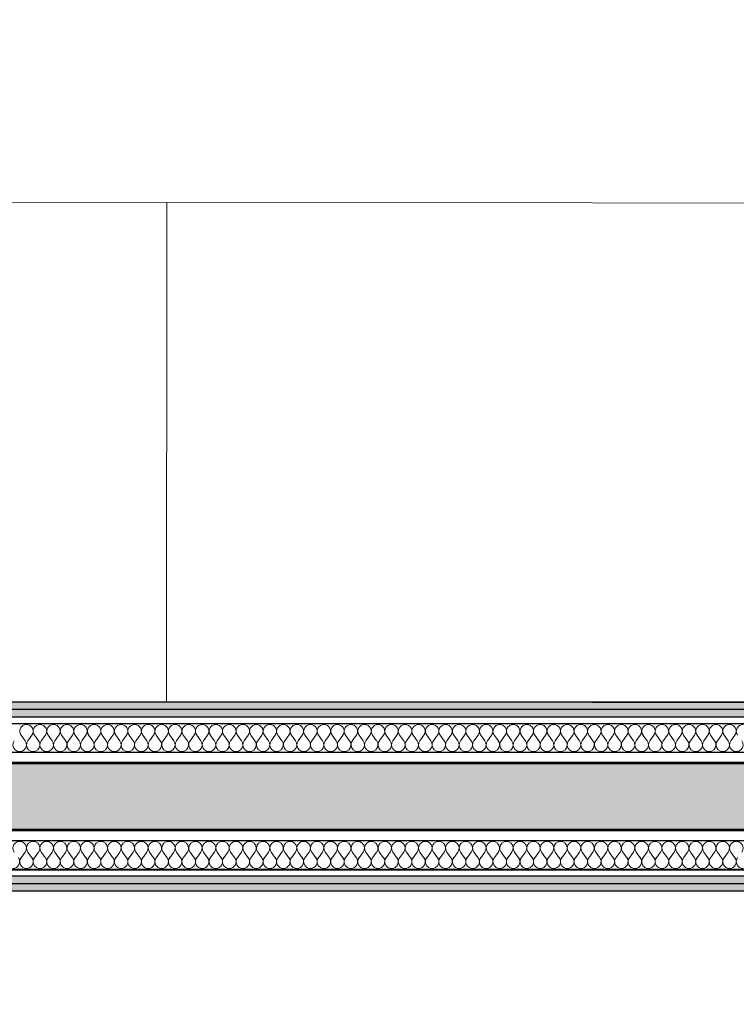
# Model space of a CAD drawing. Header units: millimetres. Extents: x -63554 to 200, y -19084 to 40052.
# Tile 57 of 120: x -32964 to -31702, y -6686 to -4952. Entities that reach past the tile are written whole.
import ezdxf

# ---------------------------------------------------------------- set-up
doc = ezdxf.new("R2010")
doc.units = ezdxf.units.MM
doc.header["$MEASUREMENT"] = 0
doc.linetypes.add('Dotted', pattern=[317.499995, 0, -317.499995])
for name, color, linetype in [('1232_Kandvad vaheseinad', 7, 'Continuous'), ('New_014_Ruumi netopind', 7, 'Continuous'), ('New_1311_Vaheseinad', 7, 'Continuous'), ('New_1321_Põranda kattetarindid', 7, 'Continuous'), ('New_SA-mööbel', 7, 'Continuous')]:
    doc.layers.add(name, color=color, linetype=linetype)
for name, color, linetype, lineweight in [('1232_Kandvad vaheseinad_Pen_No__101', 252, 'Continuous', 13), ('1232_Kandvad vaheseinad_Pen_No__41', 7, 'Continuous', 25), ('New_1311_Vaheseinad_Pen_No__101', 252, 'Continuous', 13), ('New_1311_Vaheseinad_Pen_No__41', 7, 'Continuous', 25), ('New_1321_Põranda kattetarindid_Pen_No__41', 7, 'Continuous', 25), ('New_SA-mööbel_Pen_No__101', 252, 'Continuous', 13)]:
    doc.layers.add(name, color=color, linetype=linetype, lineweight=lineweight)
pattern_1 = [(180, (0, 0), (0, 86.60254), [0, -50]), (180, (-25, -43.3), (0, 86.60254), [0, -50])]
pattern_2 = [(0, (0, 0), (0, 30), [])]
pattern_3 = [(0, (0, 0), (0, 86.60254), [0, -50]), (0, (25, 43.3), (0, 86.60254), [0, -50])]

# ---------------------------------------------------------------- blocks, each defined once
blk = doc.blocks.new('Slab_159_1', base_point=(-29375, -12510.1))
at = {"layer": 'New_1321_Põranda kattetarindid_Pen_No__41', "color": 7, "linetype": 'Dotted', "lineweight": 25, "flags": 128}
blk.add_lwpolyline([(-29375, -12510.1), (-17230, -12510.1), (-17230, -110), (-35355, -110), (-35355, -6260), (-29375, -6260)], close=True, dxfattribs=at)
blk = doc.blocks.new('Wall_19_1', base_point=(-35290, -6260))
at = {"layer": '1232_Kandvad vaheseinad_Pen_No__101', "linetype": 'Continuous', "lineweight": 0, "true_color": 0x4c4c4c}
blk.add_hatch(color=251, dxfattribs=at).paths.add_polyline_path([(-35290, -6380), (-29610, -6380), (-29610, -6260), (-35290, -6260)])
at = {"layer": '1232_Kandvad vaheseinad_Pen_No__41', "color": 7, "linetype": 'Continuous', "lineweight": 25, "flags": 128}
for points in [[(-29610, -6260), (-35290, -6260)], [(-35290, -6380), (-29610, -6380)]]:
    blk.add_lwpolyline(points, dxfattribs=at)
blk = doc.blocks.new('*X861')
at = {"layer": 'New_1311_Vaheseinad_Pen_No__101', "color": 252, "linetype": 'Continuous', "lineweight": 13}
for p, q in [((-32954.8, -6418.2), (-32961.9, -6427.8)), ((-32950, -6418.2), (-32942.9, -6427.8)), ((-32931, -6418.2), (-32938.1, -6427.8)), ((-32926.2, -6418.2), (-32919, -6427.8)), ((-32907.1, -6418.2), (-32914.3, -6427.8)), ((-32902.4, -6418.2), (-32895.2, -6427.8)), ((-32883.3, -6418.2), (-32890.5, -6427.8)), ((-32878.6, -6418.2), (-32871.4, -6427.8)), ((-32859.5, -6418.2), (-32866.7, -6427.8)), ((-32854.8, -6418.2), (-32847.6, -6427.8)), ((-32835.7, -6418.2), (-32842.9, -6427.8)), ((-32831, -6418.2), (-32823.8, -6427.8)), ((-32811.9, -6418.2), (-32819, -6427.8)), ((-32807.1, -6418.2), (-32800, -6427.8)), ((-32788.1, -6418.2), (-32795.2, -6427.8)), ((-32783.3, -6418.2), (-32776.2, -6427.8)), ((-32764.3, -6418.2), (-32771.4, -6427.8)), ((-32759.5, -6418.2), (-32752.4, -6427.8)), ((-32740.5, -6418.2), (-32747.6, -6427.8)), ((-32735.7, -6418.2), (-32728.6, -6427.8)), ((-32716.7, -6418.2), (-32723.8, -6427.8)), ((-32711.9, -6418.2), (-32704.8, -6427.8)), ((-32692.9, -6418.2), (-32700, -6427.8)), ((-32688.1, -6418.2), (-32681, -6427.8)), ((-32669, -6418.2), (-32676.2, -6427.8)), ((-32664.3, -6418.2), (-32657.1, -6427.8)), ((-32645.2, -6418.2), (-32652.4, -6427.8)), ((-32640.5, -6418.2), (-32633.3, -6427.8)), ((-32621.4, -6418.2), (-32628.6, -6427.8)), ((-32616.7, -6418.2), (-32609.5, -6427.8)), ((-32597.6, -6418.2), (-32604.8, -6427.8)), ((-32592.9, -6418.2), (-32585.7, -6427.8)), ((-32573.8, -6418.2), (-32581, -6427.8)), ((-32569, -6418.2), (-32561.9, -6427.8)), ((-32550, -6418.2), (-32557.1, -6427.8)), ((-32545.2, -6418.2), (-32538.1, -6427.8)), ((-32526.2, -6418.2), (-32533.3, -6427.8)), ((-32521.4, -6418.2), (-32514.3, -6427.8)), ((-32502.4, -6418.2), (-32509.5, -6427.8)), ((-32497.6, -6418.2), (-32490.5, -6427.8)), ((-32478.6, -6418.2), (-32485.7, -6427.8)), ((-32473.8, -6418.2), (-32466.7, -6427.8)), ((-32454.8, -6418.2), (-32461.9, -6427.8)), ((-32450, -6418.2), (-32442.9, -6427.8)), ((-32431, -6418.2), (-32438.1, -6427.8)), ((-32426.2, -6418.2), (-32419, -6427.8)), ((-32407.1, -6418.2), (-32414.3, -6427.8)), ((-32402.4, -6418.2), (-32395.2, -6427.8)), ((-32383.3, -6418.2), (-32390.5, -6427.8)), ((-32378.6, -6418.2), (-32371.4, -6427.8)), ((-32359.5, -6418.2), (-32366.7, -6427.8)), ((-32354.8, -6418.2), (-32347.6, -6427.8)), ((-32335.7, -6418.2), (-32342.9, -6427.8)), ((-32331, -6418.2), (-32323.8, -6427.8)), ((-32311.9, -6418.2), (-32319, -6427.8)), ((-32307.1, -6418.2), (-32300, -6427.8)), ((-32288.1, -6418.2), (-32295.2, -6427.8)), ((-32283.3, -6418.2), (-32276.2, -6427.8)), ((-32264.3, -6418.2), (-32271.4, -6427.8)), ((-32259.5, -6418.2), (-32252.4, -6427.8)), ((-32240.5, -6418.2), (-32247.6, -6427.8)), ((-32235.7, -6418.2), (-32228.6, -6427.8)), ((-32216.7, -6418.2), (-32223.8, -6427.8)), ((-32211.9, -6418.2), (-32204.8, -6427.8)), ((-32192.9, -6418.2), (-32200, -6427.8)), ((-32188.1, -6418.2), (-32181, -6427.8)), ((-32169, -6418.2), (-32176.2, -6427.8)), ((-32164.3, -6418.2), (-32157.1, -6427.8)), ((-32145.2, -6418.2), (-32152.4, -6427.8)), ((-32140.5, -6418.2), (-32133.3, -6427.8)), ((-32121.4, -6418.2), (-32128.6, -6427.8)), ((-32116.7, -6418.2), (-32109.5, -6427.8)), ((-32097.6, -6418.2), (-32104.8, -6427.8)), ((-32092.9, -6418.2), (-32085.7, -6427.8)), ((-32073.8, -6418.2), (-32081, -6427.8)), ((-32069, -6418.2), (-32061.9, -6427.8)), ((-32050, -6418.2), (-32057.1, -6427.8)), ((-32045.2, -6418.2), (-32038.1, -6427.8)), ((-32026.2, -6418.2), (-32033.3, -6427.8)), ((-32021.4, -6418.2), (-32014.3, -6427.8)), ((-32002.4, -6418.2), (-32009.5, -6427.8)), ((-31997.6, -6418.2), (-31990.5, -6427.8)), ((-31978.6, -6418.2), (-31985.7, -6427.8)), ((-31973.8, -6418.2), (-31966.7, -6427.8)), ((-31954.8, -6418.2), (-31961.9, -6427.8)), ((-31950, -6418.2), (-31942.9, -6427.8)), ((-31931, -6418.2), (-31938.1, -6427.8)), ((-31926.2, -6418.2), (-31919, -6427.8)), ((-31907.1, -6418.2), (-31914.3, -6427.8)), ((-31902.4, -6418.2), (-31895.2, -6427.8)), ((-31883.3, -6418.2), (-31890.5, -6427.8)), ((-31878.6, -6418.2), (-31871.4, -6427.8)), ((-31859.5, -6418.2), (-31866.7, -6427.8)), ((-31854.8, -6418.2), (-31847.6, -6427.8)), ((-31835.7, -6418.2), (-31842.9, -6427.8)), ((-31831, -6418.2), (-31823.8, -6427.8)), ((-31811.9, -6418.2), (-31819, -6427.8)), ((-31807.1, -6418.2), (-31800, -6427.8)), ((-31788.1, -6418.2), (-31795.2, -6427.8)), ((-31783.3, -6418.2), (-31776.2, -6427.8)), ((-31764.3, -6418.2), (-31771.4, -6427.8)), ((-31759.5, -6418.2), (-31752.4, -6427.8)), ((-31740.5, -6418.2), (-31747.6, -6427.8)), ((-31735.7, -6418.2), (-31728.6, -6427.8)), ((-31716.7, -6418.2), (-31723.8, -6427.8)), ((-31711.9, -6418.2), (-31704.8, -6427.8))]:
    blk.add_line(p, q, dxfattribs=at)
for centre, start, end in [((-32964.3, -6411.1), 323.1301, 216.8699), ((-32940.5, -6411.1), 323.1301, 216.8699), ((-32916.7, -6411.1), 323.1301, 216.8699), ((-32892.9, -6411.1), 323.1301, 216.8699), ((-32869, -6411.1), 323.1301, 216.8699), ((-32845.2, -6411.1), 323.1301, 216.8699), ((-32821.4, -6411.1), 323.1301, 216.8699), ((-32797.6, -6411.1), 323.1301, 216.8699), ((-32773.8, -6411.1), 323.1301, 216.8699), ((-32750, -6411.1), 323.1301, 216.8699), ((-32726.2, -6411.1), 323.1301, 216.8699), ((-32702.4, -6411.1), 323.1301, 216.8699), ((-32678.6, -6411.1), 323.1301, 216.8699), ((-32654.8, -6411.1), 323.1301, 216.8699), ((-32631, -6411.1), 323.1301, 216.8699), ((-32607.1, -6411.1), 323.1301, 216.8699), ((-32583.3, -6411.1), 323.1301, 216.8699), ((-32559.5, -6411.1), 323.1301, 216.8699), ((-32535.7, -6411.1), 323.1301, 216.8699), ((-32511.9, -6411.1), 323.1301, 216.8699), ((-32488.1, -6411.1), 323.1301, 216.8699), ((-32464.3, -6411.1), 323.1301, 216.8699), ((-32440.5, -6411.1), 323.1301, 216.8699), ((-32416.7, -6411.1), 323.1301, 216.8699), ((-32392.9, -6411.1), 323.1301, 216.8699), ((-32369, -6411.1), 323.1301, 216.8699), ((-32345.2, -6411.1), 323.1301, 216.8699), ((-32321.4, -6411.1), 323.1301, 216.8699), ((-32297.6, -6411.1), 323.1301, 216.8699), ((-32273.8, -6411.1), 323.1301, 216.8699), ((-32250, -6411.1), 323.1301, 216.8699), ((-32226.2, -6411.1), 323.1301, 216.8699), ((-32202.4, -6411.1), 323.1301, 216.8699), ((-32178.6, -6411.1), 323.1301, 216.8699), ((-32154.8, -6411.1), 323.1301, 216.8699), ((-32131, -6411.1), 323.1301, 216.8699), ((-32107.1, -6411.1), 323.1301, 216.8699), ((-32083.3, -6411.1), 323.1301, 216.8699), ((-32059.5, -6411.1), 323.1301, 216.8699), ((-32035.7, -6411.1), 323.1301, 216.8699), ((-32011.9, -6411.1), 323.1301, 216.8699), ((-31988.1, -6411.1), 323.1301, 216.8699), ((-31964.3, -6411.1), 323.1301, 216.8699), ((-31940.5, -6411.1), 323.1301, 216.8699), ((-31916.7, -6411.1), 323.1301, 216.8699), ((-31892.9, -6411.1), 323.1301, 216.8699), ((-31869, -6411.1), 323.1301, 216.8699), ((-31845.2, -6411.1), 323.1301, 216.8699), ((-31821.4, -6411.1), 323.1301, 216.8699), ((-31797.6, -6411.1), 323.1301, 216.8699), ((-31773.8, -6411.1), 323.1301, 216.8699), ((-31750, -6411.1), 323.1301, 216.8699), ((-31726.2, -6411.1), 323.1301, 216.8699), ((-31702.4, -6411.1), 323.1301, 216.8699), ((-32976.2, -6434.9), 270, 36.8699), ((-32952.4, -6434.9), 143.1301, 270), ((-32952.4, -6434.9), 270, 36.8699), ((-32928.6, -6434.9), 143.1301, 270), ((-32928.6, -6434.9), 270, 36.8699), ((-32904.8, -6434.9), 143.1301, 270), ((-32904.8, -6434.9), 270, 36.8699), ((-32881, -6434.9), 143.1301, 270), ((-32881, -6434.9), 270, 36.8699), ((-32857.1, -6434.9), 143.1301, 270), ((-32857.1, -6434.9), 270, 36.8699), ((-32833.3, -6434.9), 143.1301, 270), ((-32833.3, -6434.9), 270, 36.8699), ((-32809.5, -6434.9), 143.1301, 270), ((-32809.5, -6434.9), 270, 36.8699), ((-32785.7, -6434.9), 143.1301, 270), ((-32785.7, -6434.9), 270, 36.8699), ((-32761.9, -6434.9), 143.1301, 270), ((-32761.9, -6434.9), 270, 36.8699), ((-32738.1, -6434.9), 143.1301, 270), ((-32738.1, -6434.9), 270, 36.8699), ((-32714.3, -6434.9), 143.1301, 270), ((-32714.3, -6434.9), 270, 36.8699), ((-32690.5, -6434.9), 143.1301, 270), ((-32690.5, -6434.9), 270, 36.8699), ((-32666.7, -6434.9), 143.1301, 270), ((-32666.7, -6434.9), 270, 36.8699), ((-32642.9, -6434.9), 143.1301, 270), ((-32642.9, -6434.9), 270, 36.8699), ((-32619, -6434.9), 143.1301, 270), ((-32619, -6434.9), 270, 36.8699), ((-32595.2, -6434.9), 143.1301, 270), ((-32595.2, -6434.9), 270, 36.8699), ((-32571.4, -6434.9), 143.1301, 270), ((-32571.4, -6434.9), 270, 36.8699), ((-32547.6, -6434.9), 143.1301, 270), ((-32547.6, -6434.9), 270, 36.8699), ((-32523.8, -6434.9), 143.1301, 270), ((-32523.8, -6434.9), 270, 36.8699), ((-32500, -6434.9), 143.1301, 270), ((-32500, -6434.9), 270, 36.8699), ((-32476.2, -6434.9), 143.1301, 270), ((-32476.2, -6434.9), 270, 36.8699), ((-32452.4, -6434.9), 143.1301, 270), ((-32452.4, -6434.9), 270, 36.8699), ((-32428.6, -6434.9), 143.1301, 270), ((-32428.6, -6434.9), 270, 36.8699), ((-32404.8, -6434.9), 143.1301, 270), ((-32404.8, -6434.9), 270, 36.8699), ((-32381, -6434.9), 143.1301, 270), ((-32381, -6434.9), 270, 36.8699), ((-32357.1, -6434.9), 143.1301, 270), ((-32357.1, -6434.9), 270, 36.8699), ((-32333.3, -6434.9), 143.1301, 270), ((-32333.3, -6434.9), 270, 36.8699), ((-32309.5, -6434.9), 143.1301, 270), ((-32309.5, -6434.9), 270, 36.8699), ((-32285.7, -6434.9), 143.1301, 270), ((-32285.7, -6434.9), 270, 36.8699), ((-32261.9, -6434.9), 143.1301, 270), ((-32261.9, -6434.9), 270, 36.8699), ((-32238.1, -6434.9), 143.1301, 270), ((-32238.1, -6434.9), 270, 36.8699), ((-32214.3, -6434.9), 143.1301, 270), ((-32214.3, -6434.9), 270, 36.8699), ((-32190.5, -6434.9), 143.1301, 270), ((-32190.5, -6434.9), 270, 36.8699), ((-32166.7, -6434.9), 143.1301, 270), ((-32166.7, -6434.9), 270, 36.8699), ((-32142.9, -6434.9), 143.1301, 270), ((-32142.9, -6434.9), 270, 36.8699), ((-32119, -6434.9), 143.1301, 270), ((-32119, -6434.9), 270, 36.8699), ((-32095.2, -6434.9), 143.1301, 270), ((-32095.2, -6434.9), 270, 36.8699), ((-32071.4, -6434.9), 143.1301, 270), ((-32071.4, -6434.9), 270, 36.8699), ((-32047.6, -6434.9), 143.1301, 270), ((-32047.6, -6434.9), 270, 36.8699), ((-32023.8, -6434.9), 143.1301, 270), ((-32023.8, -6434.9), 270, 36.8699), ((-32000, -6434.9), 143.1301, 270), ((-32000, -6434.9), 270, 36.8699), ((-31976.2, -6434.9), 143.1301, 270), ((-31976.2, -6434.9), 270, 36.8699), ((-31952.4, -6434.9), 143.1301, 270), ((-31952.4, -6434.9), 270, 36.8699), ((-31928.6, -6434.9), 143.1301, 270), ((-31928.6, -6434.9), 270, 36.8699), ((-31904.8, -6434.9), 143.1301, 270), ((-31904.8, -6434.9), 270, 36.8699), ((-31881, -6434.9), 143.1301, 270), ((-31881, -6434.9), 270, 36.8699), ((-31857.1, -6434.9), 143.1301, 270), ((-31857.1, -6434.9), 270, 36.8699), ((-31833.3, -6434.9), 143.1301, 270), ((-31833.3, -6434.9), 270, 36.8699), ((-31809.5, -6434.9), 143.1301, 270), ((-31809.5, -6434.9), 270, 36.8699), ((-31785.7, -6434.9), 143.1301, 270), ((-31785.7, -6434.9), 270, 36.8699), ((-31761.9, -6434.9), 143.1301, 270), ((-31761.9, -6434.9), 270, 36.8699), ((-31738.1, -6434.9), 143.1301, 270), ((-31738.1, -6434.9), 270, 36.8699), ((-31714.3, -6434.9), 143.1301, 270), ((-31714.3, -6434.9), 270, 36.8699), ((-31690.5, -6434.9), 143.1301, 270)]:
    blk.add_arc(centre, 11.9, start, end, dxfattribs=at)
blk = doc.blocks.new('Wall_89_1', base_point=(-35290, -6486))
at = {"layer": 'New_1311_Vaheseinad_Pen_No__101', "linetype": 'Continuous', "lineweight": 13}
h = blk.add_hatch(dxfattribs=at)
h.set_pattern_fill('PLYWOOD_0001', color=252, style=0, pattern_type=2)
h.set_pattern_definition(pattern_2)
h.paths.add_polyline_path([(-35290, -6460), (-29610, -6460), (-29610, -6448), (-35290, -6448)])
h = blk.add_hatch(dxfattribs=at)
h.set_pattern_fill('PLASTER_0001', color=252, style=0, pattern_type=2)
h.set_pattern_definition(pattern_1)
h.paths.add_polyline_path([(-35290, -6473), (-29610, -6473), (-29610, -6460), (-35290, -6460)])
h = blk.add_hatch(dxfattribs=at)
h.set_pattern_fill('PLASTER_0001', color=252, style=0, pattern_type=2)
h.set_pattern_definition(pattern_1)
h.paths.add_polyline_path([(-35290, -6486), (-29545, -6486), (-29545, -6480), (-29610, -6480), (-29610, -6473), (-35290, -6473)])
at = {"layer": 'New_1311_Vaheseinad_Pen_No__41', "color": 7, "linetype": 'Continuous', "lineweight": 25}
for p, q in [((-29610, -6398), (-35290, -6398)), ((-35290, -6448), (-29610, -6448)), ((-35290, -6460), (-29610, -6460)), ((-35290, -6473), (-29610, -6473))]:
    blk.add_line(p, q, dxfattribs=at)
at = {"layer": 'New_1311_Vaheseinad_Pen_No__41', "color": 7, "linetype": 'Continuous', "lineweight": 25, "flags": 128}
for points in [[(-29610, -6378), (-35290, -6378)], [(-35290, -6486), (-29545, -6486)]]:
    blk.add_lwpolyline(points, dxfattribs=at)
at = {"layer": 'New_1311_Vaheseinad', "color": 7, "lineweight": 25}
blk.add_blockref('*X861', (0, 0), dxfattribs=at)
blk = doc.blocks.new('*X863')
at = {"layer": 'New_1311_Vaheseinad_Pen_No__101', "color": 252, "linetype": 'Continuous', "lineweight": 13}
for p, q in [((-32954.8, -6221.8), (-32961.9, -6212.2)), ((-32950, -6221.8), (-32942.9, -6212.2)), ((-32931, -6221.8), (-32938.1, -6212.2)), ((-32926.2, -6221.8), (-32919, -6212.2)), ((-32907.1, -6221.8), (-32914.3, -6212.2)), ((-32902.4, -6221.8), (-32895.2, -6212.2)), ((-32883.3, -6221.8), (-32890.5, -6212.2)), ((-32878.6, -6221.8), (-32871.4, -6212.2)), ((-32859.5, -6221.8), (-32866.7, -6212.2)), ((-32854.8, -6221.8), (-32847.6, -6212.2)), ((-32835.7, -6221.8), (-32842.9, -6212.2)), ((-32831, -6221.8), (-32823.8, -6212.2)), ((-32811.9, -6221.8), (-32819, -6212.2)), ((-32807.1, -6221.8), (-32800, -6212.2)), ((-32788.1, -6221.8), (-32795.2, -6212.2)), ((-32783.3, -6221.8), (-32776.2, -6212.2)), ((-32764.3, -6221.8), (-32771.4, -6212.2)), ((-32759.5, -6221.8), (-32752.4, -6212.2)), ((-32740.5, -6221.8), (-32747.6, -6212.2)), ((-32735.7, -6221.8), (-32728.6, -6212.2)), ((-32716.7, -6221.8), (-32723.8, -6212.2)), ((-32711.9, -6221.8), (-32704.8, -6212.2)), ((-32692.9, -6221.8), (-32700, -6212.2)), ((-32688.1, -6221.8), (-32681, -6212.2)), ((-32669, -6221.8), (-32676.2, -6212.2)), ((-32664.3, -6221.8), (-32657.1, -6212.2)), ((-32645.2, -6221.8), (-32652.4, -6212.2)), ((-32640.5, -6221.8), (-32633.3, -6212.2)), ((-32621.4, -6221.8), (-32628.6, -6212.2)), ((-32616.7, -6221.8), (-32609.5, -6212.2)), ((-32597.6, -6221.8), (-32604.8, -6212.2)), ((-32592.9, -6221.8), (-32585.7, -6212.2)), ((-32573.8, -6221.8), (-32581, -6212.2)), ((-32569, -6221.8), (-32561.9, -6212.2)), ((-32550, -6221.8), (-32557.1, -6212.2)), ((-32545.2, -6221.8), (-32538.1, -6212.2)), ((-32526.2, -6221.8), (-32533.3, -6212.2)), ((-32521.4, -6221.8), (-32514.3, -6212.2)), ((-32502.4, -6221.8), (-32509.5, -6212.2)), ((-32497.6, -6221.8), (-32490.5, -6212.2)), ((-32478.6, -6221.8), (-32485.7, -6212.2)), ((-32473.8, -6221.8), (-32466.7, -6212.2)), ((-32454.8, -6221.8), (-32461.9, -6212.2)), ((-32450, -6221.8), (-32442.9, -6212.2)), ((-32431, -6221.8), (-32438.1, -6212.2)), ((-32426.2, -6221.8), (-32419, -6212.2)), ((-32407.1, -6221.8), (-32414.3, -6212.2)), ((-32402.4, -6221.8), (-32395.2, -6212.2)), ((-32383.3, -6221.8), (-32390.5, -6212.2)), ((-32378.6, -6221.8), (-32371.4, -6212.2)), ((-32359.5, -6221.8), (-32366.7, -6212.2)), ((-32354.8, -6221.8), (-32347.6, -6212.2)), ((-32335.7, -6221.8), (-32342.9, -6212.2)), ((-32331, -6221.8), (-32323.8, -6212.2)), ((-32311.9, -6221.8), (-32319, -6212.2)), ((-32307.1, -6221.8), (-32300, -6212.2)), ((-32288.1, -6221.8), (-32295.2, -6212.2)), ((-32283.3, -6221.8), (-32276.2, -6212.2)), ((-32264.3, -6221.8), (-32271.4, -6212.2)), ((-32259.5, -6221.8), (-32252.4, -6212.2)), ((-32240.5, -6221.8), (-32247.6, -6212.2)), ((-32235.7, -6221.8), (-32228.6, -6212.2)), ((-32216.7, -6221.8), (-32223.8, -6212.2)), ((-32211.9, -6221.8), (-32204.8, -6212.2)), ((-32192.9, -6221.8), (-32200, -6212.2)), ((-32188.1, -6221.8), (-32181, -6212.2)), ((-32169, -6221.8), (-32176.2, -6212.2)), ((-32164.3, -6221.8), (-32157.1, -6212.2)), ((-32145.2, -6221.8), (-32152.4, -6212.2)), ((-32140.5, -6221.8), (-32133.3, -6212.2)), ((-32121.4, -6221.8), (-32128.6, -6212.2)), ((-32116.7, -6221.8), (-32109.5, -6212.2)), ((-32097.6, -6221.8), (-32104.8, -6212.2)), ((-32092.9, -6221.8), (-32085.7, -6212.2)), ((-32073.8, -6221.8), (-32081, -6212.2)), ((-32069, -6221.8), (-32061.9, -6212.2)), ((-32050, -6221.8), (-32057.1, -6212.2)), ((-32045.2, -6221.8), (-32038.1, -6212.2)), ((-32026.2, -6221.8), (-32033.3, -6212.2)), ((-32021.4, -6221.8), (-32014.3, -6212.2)), ((-32002.4, -6221.8), (-32009.5, -6212.2)), ((-31997.6, -6221.8), (-31990.5, -6212.2)), ((-31978.6, -6221.8), (-31985.7, -6212.2)), ((-31973.8, -6221.8), (-31966.7, -6212.2)), ((-31954.8, -6221.8), (-31961.9, -6212.2)), ((-31950, -6221.8), (-31942.9, -6212.2)), ((-31931, -6221.8), (-31938.1, -6212.2)), ((-31926.2, -6221.8), (-31919, -6212.2)), ((-31907.1, -6221.8), (-31914.3, -6212.2)), ((-31902.4, -6221.8), (-31895.2, -6212.2)), ((-31883.3, -6221.8), (-31890.5, -6212.2)), ((-31878.6, -6221.8), (-31871.4, -6212.2)), ((-31859.5, -6221.8), (-31866.7, -6212.2)), ((-31854.8, -6221.8), (-31847.6, -6212.2)), ((-31835.7, -6221.8), (-31842.9, -6212.2)), ((-31831, -6221.8), (-31823.8, -6212.2)), ((-31811.9, -6221.8), (-31819, -6212.2)), ((-31807.1, -6221.8), (-31800, -6212.2)), ((-31788.1, -6221.8), (-31795.2, -6212.2)), ((-31783.3, -6221.8), (-31776.2, -6212.2)), ((-31764.3, -6221.8), (-31771.4, -6212.2)), ((-31759.5, -6221.8), (-31752.4, -6212.2)), ((-31740.5, -6221.8), (-31747.6, -6212.2)), ((-31735.7, -6221.8), (-31728.6, -6212.2)), ((-31716.7, -6221.8), (-31723.8, -6212.2)), ((-31711.9, -6221.8), (-31704.8, -6212.2))]:
    blk.add_line(p, q, dxfattribs=at)
for centre, start, end in [((-32952.4, -6205.1), 90, 216.8699), ((-32952.4, -6205.1), 323.1301, 90), ((-32928.6, -6205.1), 90, 216.8699), ((-32928.6, -6205.1), 323.1301, 90), ((-32904.8, -6205.1), 90, 216.8699), ((-32904.8, -6205.1), 323.1301, 90), ((-32881, -6205.1), 90, 216.8699), ((-32881, -6205.1), 323.1301, 90), ((-32857.1, -6205.1), 90, 216.8699), ((-32857.1, -6205.1), 323.1301, 90), ((-32833.3, -6205.1), 90, 216.8699), ((-32833.3, -6205.1), 323.1301, 90), ((-32809.5, -6205.1), 90, 216.8699), ((-32809.5, -6205.1), 323.1301, 90), ((-32785.7, -6205.1), 90, 216.8699), ((-32785.7, -6205.1), 323.1301, 90), ((-32761.9, -6205.1), 90, 216.8699), ((-32761.9, -6205.1), 323.1301, 90), ((-32738.1, -6205.1), 90, 216.8699), ((-32738.1, -6205.1), 323.1301, 90), ((-32714.3, -6205.1), 90, 216.8699), ((-32714.3, -6205.1), 323.1301, 90), ((-32690.5, -6205.1), 90, 216.8699), ((-32690.5, -6205.1), 323.1301, 90), ((-32666.7, -6205.1), 90, 216.8699), ((-32666.7, -6205.1), 323.1301, 90), ((-32642.9, -6205.1), 90, 216.8699), ((-32642.9, -6205.1), 323.1301, 90), ((-32619, -6205.1), 90, 216.8699), ((-32619, -6205.1), 323.1301, 90), ((-32595.2, -6205.1), 90, 216.8699), ((-32595.2, -6205.1), 323.1301, 90), ((-32571.4, -6205.1), 90, 216.8699), ((-32571.4, -6205.1), 323.1301, 90), ((-32547.6, -6205.1), 90, 216.8699), ((-32547.6, -6205.1), 323.1301, 90), ((-32523.8, -6205.1), 90, 216.8699), ((-32523.8, -6205.1), 323.1301, 90), ((-32500, -6205.1), 90, 216.8699), ((-32500, -6205.1), 323.1301, 90), ((-32476.2, -6205.1), 90, 216.8699), ((-32476.2, -6205.1), 323.1301, 90), ((-32452.4, -6205.1), 90, 216.8699), ((-32452.4, -6205.1), 323.1301, 90), ((-32428.6, -6205.1), 90, 216.8699), ((-32428.6, -6205.1), 323.1301, 90), ((-32404.8, -6205.1), 90, 216.8699), ((-32404.8, -6205.1), 323.1301, 90), ((-32381, -6205.1), 90, 216.8699), ((-32381, -6205.1), 323.1301, 90), ((-32357.1, -6205.1), 90, 216.8699), ((-32357.1, -6205.1), 323.1301, 90), ((-32333.3, -6205.1), 90, 216.8699), ((-32333.3, -6205.1), 323.1301, 90), ((-32309.5, -6205.1), 90, 216.8699), ((-32309.5, -6205.1), 323.1301, 90), ((-32285.7, -6205.1), 90, 216.8699), ((-32285.7, -6205.1), 323.1301, 90), ((-32261.9, -6205.1), 90, 216.8699), ((-32261.9, -6205.1), 323.1301, 90), ((-32238.1, -6205.1), 90, 216.8699), ((-32238.1, -6205.1), 323.1301, 90), ((-32214.3, -6205.1), 90, 216.8699), ((-32214.3, -6205.1), 323.1301, 90), ((-32190.5, -6205.1), 90, 216.8699), ((-32190.5, -6205.1), 323.1301, 90), ((-32166.7, -6205.1), 90, 216.8699), ((-32166.7, -6205.1), 323.1301, 90), ((-32142.9, -6205.1), 90, 216.8699), ((-32142.9, -6205.1), 323.1301, 90), ((-32119, -6205.1), 90, 216.8699), ((-32119, -6205.1), 323.1301, 90), ((-32095.2, -6205.1), 90, 216.8699), ((-32095.2, -6205.1), 323.1301, 90), ((-32071.4, -6205.1), 90, 216.8699), ((-32071.4, -6205.1), 323.1301, 90), ((-32047.6, -6205.1), 90, 216.8699), ((-32047.6, -6205.1), 323.1301, 90), ((-32023.8, -6205.1), 90, 216.8699), ((-32023.8, -6205.1), 323.1301, 90), ((-32000, -6205.1), 90, 216.8699), ((-32000, -6205.1), 323.1301, 90), ((-31976.2, -6205.1), 90, 216.8699), ((-31976.2, -6205.1), 323.1301, 90), ((-31952.4, -6205.1), 90, 216.8699), ((-31952.4, -6205.1), 323.1301, 90), ((-31928.6, -6205.1), 90, 216.8699), ((-31928.6, -6205.1), 323.1301, 90), ((-31904.8, -6205.1), 90, 216.8699), ((-31904.8, -6205.1), 323.1301, 90), ((-31881, -6205.1), 90, 216.8699), ((-31881, -6205.1), 323.1301, 90), ((-31857.1, -6205.1), 90, 216.8699), ((-31857.1, -6205.1), 323.1301, 90), ((-31833.3, -6205.1), 90, 216.8699), ((-31833.3, -6205.1), 323.1301, 90), ((-31809.5, -6205.1), 90, 216.8699), ((-31809.5, -6205.1), 323.1301, 90), ((-31785.7, -6205.1), 90, 216.8699), ((-31785.7, -6205.1), 323.1301, 90), ((-31761.9, -6205.1), 90, 216.8699), ((-31761.9, -6205.1), 323.1301, 90), ((-31738.1, -6205.1), 90, 216.8699), ((-31738.1, -6205.1), 323.1301, 90), ((-31714.3, -6205.1), 90, 216.8699), ((-31714.3, -6205.1), 323.1301, 90), ((-31690.5, -6205.1), 90, 216.8699), ((-32964.3, -6228.9), 143.1301, 36.8699), ((-32940.5, -6228.9), 143.1301, 36.8699), ((-32916.7, -6228.9), 143.1301, 36.8699), ((-32892.9, -6228.9), 143.1301, 36.8699), ((-32869, -6228.9), 143.1301, 36.8699), ((-32845.2, -6228.9), 143.1301, 36.8699), ((-32821.4, -6228.9), 143.1301, 36.8699), ((-32797.6, -6228.9), 143.1301, 36.8699), ((-32773.8, -6228.9), 143.1301, 36.8699), ((-32750, -6228.9), 143.1301, 36.8699), ((-32726.2, -6228.9), 143.1301, 36.8699), ((-32702.4, -6228.9), 143.1301, 36.8699), ((-32678.6, -6228.9), 143.1301, 36.8699), ((-32654.8, -6228.9), 143.1301, 36.8699), ((-32631, -6228.9), 143.1301, 36.8699), ((-32607.1, -6228.9), 143.1301, 36.8699), ((-32583.3, -6228.9), 143.1301, 36.8699), ((-32559.5, -6228.9), 143.1301, 36.8699), ((-32535.7, -6228.9), 143.1301, 36.8699), ((-32511.9, -6228.9), 143.1301, 36.8699), ((-32488.1, -6228.9), 143.1301, 36.8699), ((-32464.3, -6228.9), 143.1301, 36.8699), ((-32440.5, -6228.9), 143.1301, 36.8699), ((-32416.7, -6228.9), 143.1301, 36.8699), ((-32392.9, -6228.9), 143.1301, 36.8699), ((-32369, -6228.9), 143.1301, 36.8699), ((-32345.2, -6228.9), 143.1301, 36.8699), ((-32321.4, -6228.9), 143.1301, 36.8699), ((-32297.6, -6228.9), 143.1301, 36.8699), ((-32273.8, -6228.9), 143.1301, 36.8699), ((-32250, -6228.9), 143.1301, 36.8699), ((-32226.2, -6228.9), 143.1301, 36.8699), ((-32202.4, -6228.9), 143.1301, 36.8699), ((-32178.6, -6228.9), 143.1301, 36.8699), ((-32154.8, -6228.9), 143.1301, 36.8699), ((-32131, -6228.9), 143.1301, 36.8699), ((-32107.1, -6228.9), 143.1301, 36.8699), ((-32083.3, -6228.9), 143.1301, 36.8699), ((-32059.5, -6228.9), 143.1301, 36.8699), ((-32035.7, -6228.9), 143.1301, 36.8699), ((-32011.9, -6228.9), 143.1301, 36.8699), ((-31988.1, -6228.9), 143.1301, 36.8699), ((-31964.3, -6228.9), 143.1301, 36.8699), ((-31940.5, -6228.9), 143.1301, 36.8699), ((-31916.7, -6228.9), 143.1301, 36.8699), ((-31892.9, -6228.9), 143.1301, 36.8699), ((-31869, -6228.9), 143.1301, 36.8699), ((-31845.2, -6228.9), 143.1301, 36.8699), ((-31821.4, -6228.9), 143.1301, 36.8699), ((-31797.6, -6228.9), 143.1301, 36.8699), ((-31773.8, -6228.9), 143.1301, 36.8699), ((-31750, -6228.9), 143.1301, 36.8699), ((-31726.2, -6228.9), 143.1301, 36.8699), ((-31702.4, -6228.9), 143.1301, 36.8699)]:
    blk.add_arc(centre, 11.9, start, end, dxfattribs=at)
blk = doc.blocks.new('Wall_90_1', base_point=(-35440, -6154))
at = {"layer": 'New_1311_Vaheseinad_Pen_No__101', "linetype": 'Continuous', "lineweight": 13}
h = blk.add_hatch(dxfattribs=at)
h.set_pattern_fill('PLASTER_0001', color=252, style=0, pattern_type=2)
h.set_pattern_definition(pattern_3)
h.paths.add_polyline_path([(-29545, -6154), (-35355, -6154), (-35355, -6167), (-29545, -6167)])
h = blk.add_hatch(dxfattribs=at)
h.set_pattern_fill('PLASTER_0001', color=252, style=0, pattern_type=2)
h.set_pattern_definition(pattern_3)
h.paths.add_polyline_path([(-29545, -6167), (-35355, -6167), (-35355, -6180), (-29545, -6180)])
h = blk.add_hatch(dxfattribs=at)
h.set_pattern_fill('PLYWOOD_0001', color=252, style=0, pattern_type=2)
h.set_pattern_definition(pattern_2)
h.paths.add_polyline_path([(-29610, -6180), (-35290, -6180), (-35290, -6192), (-29610, -6192)])
at = {"layer": 'New_1311_Vaheseinad_Pen_No__41', "color": 7, "linetype": 'Continuous', "lineweight": 25}
for p, q in [((-29545, -6167), (-35355, -6167)), ((-29610, -6180), (-35290, -6180)), ((-29610, -6192), (-35290, -6192)), ((-35290, -6242), (-29610, -6242))]:
    blk.add_line(p, q, dxfattribs=at)
at = {"layer": 'New_1311_Vaheseinad_Pen_No__41', "color": 7, "linetype": 'Continuous', "lineweight": 25, "flags": 128}
for points in [[(-29545, -6154), (-35355, -6154)], [(-35290, -6262), (-29610, -6262)]]:
    blk.add_lwpolyline(points, dxfattribs=at)
at = {"layer": 'New_1311_Vaheseinad', "color": 7, "lineweight": 25}
blk.add_blockref('*X863', (0, 0), dxfattribs=at)
blk = doc.blocks.new('Bookshelf 02 26[132]_1', base_point=(-32705.3, -5273.8))
at = {"layer": 'New_SA-mööbel_Pen_No__101', "color": 252, "linetype": 'Continuous', "lineweight": 13, "flags": 128}
blk.add_lwpolyline([(-32705.3, -5273.8), (-31205.3, -5274.8), (-31205.8, -6154.8), (-32705.8, -6153.8)], close=True, dxfattribs=at)
blk = doc.blocks.new('Bookshelf 02 26[154]_1', base_point=(-34205.3, -5272.8))
at = {"layer": 'New_SA-mööbel_Pen_No__101', "color": 252, "linetype": 'Continuous', "lineweight": 13, "flags": 128}
blk.add_lwpolyline([(-34205.3, -5272.8), (-32705.3, -5273.8), (-32705.8, -6153.8), (-34205.8, -6152.8)], close=True, dxfattribs=at)

msp = doc.modelspace()

# ---------------------------------------------------------------- linework, layer by layer
at = {"layer": 'New_014_Ruumi netopind', "color": 254, "linetype": 'Continuous', "lineweight": 0, "true_color": 0xfdf2d0, "flags": 128}
for points in [[(-35355, -6154), (-29545, -6154), (-29545, -470), (-29610, -470), (-29610, -110), (-35290, -110), (-35290, -470), (-35355, -470)], [(-29545, -7915), (-29545, -6486), (-35290, -6486), (-35290, -6480), (-35590, -6480), (-35590, -6415), (-38430, -6415), (-38430, -7915)]]:
    msp.add_lwpolyline(points, close=True, dxfattribs=at)
at = {"layer": 'New_1321_Põranda kattetarindid_Pen_No__41', "color": 7, "linetype": 'Dotted', "lineweight": 25, "flags": 128}
msp.add_lwpolyline([(-47590, -12510.1), (-29375, -12510.1), (-29375, -6380), (-35355, -6380), (-35355, -110), (-47650, -110), (-47650, -6130.1), (-44440, -6130.1), (-44439.7, -6467.6), (-47589.7, -6470.1)], close=True, dxfattribs=at)

# ---------------------------------------------------------------- block references
at = {"layer": '1232_Kandvad vaheseinad', "color": 7, "lineweight": 25}
msp.add_blockref('Wall_19_1', (-35290, -6260), dxfattribs=at)
at = {"layer": 'New_1311_Vaheseinad', "color": 7, "lineweight": 25}
for name, p in [('Wall_90_1', (-35440, -6154)), ('Wall_89_1', (-35290, -6486))]:
    msp.add_blockref(name, p, dxfattribs=at)
at = {"layer": 'New_1321_Põranda kattetarindid', "color": 7, "linetype": 'Dotted', "lineweight": 25}
msp.add_blockref('Slab_159_1', (-29375, -12510.1), dxfattribs=at)
at = {"layer": 'New_SA-mööbel', "color": 252, "linetype": 'Continuous', "lineweight": 13}
for name, p in [('Bookshelf 02 26[154]_1', (-34205.3, -5272.8)), ('Bookshelf 02 26[132]_1', (-32705.3, -5273.8))]:
    msp.add_blockref(name, p, dxfattribs=at)

doc.saveas('drawing.dxf')
